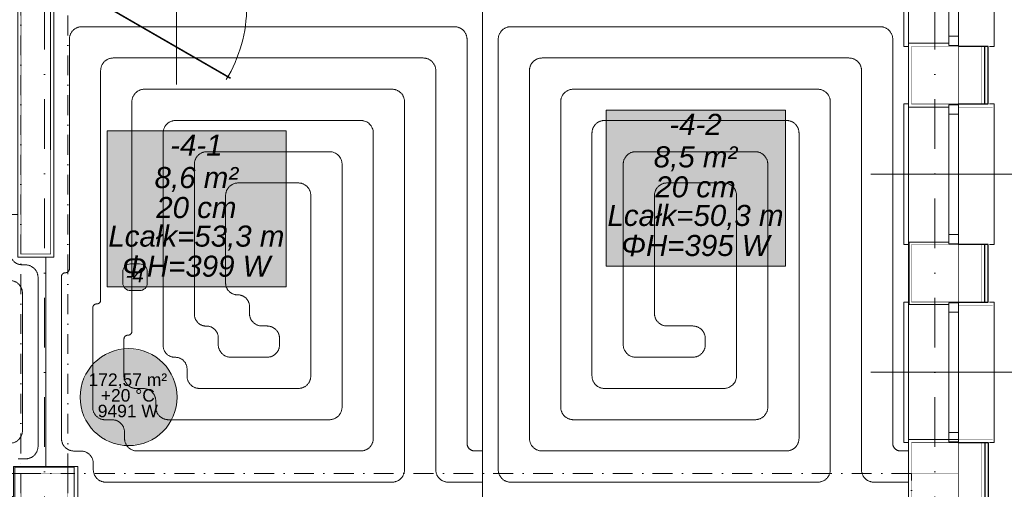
# Model space of a CAD drawing. Extents: x 4615668 to 9294084, y 16339 to 10688993.
# Tile 19 of 256: x 4716964 to 4717594, y 5343385 to 5343686. Entities that reach past the tile are written whole.
import ezdxf
from ezdxf.enums import TextEntityAlignment as Align
from ezdxf.lldxf.tags import DXFTag

# ---------------------------------------------------------------- set-up
doc = ezdxf.new("R2010")
doc.units = 0
doc.header["$MEASUREMENT"] = 0
doc.linetypes.add('DASHDOT', pattern=[25.4, 12.7, -6.35, 0, -6.35])
doc.linetypes.add('DASHED', pattern=[19.05, 12.7, -6.35])
for name, color, linetype, lineweight, true_color in [('IS_PG_Ch', 7, 'Continuous', 13, 0x008000), ('IS_Podłoga grzewczo-chłodząca', 7, 'Continuous', 5, 0x000000), ('IS_Pomieszczenie (Ręczne)', 7, 'Continuous', 5, 0x000000), ('IS_Pomieszczenie (Ręczne)_etykieta', 7, 'Continuous', 5, 0x000000), ('IS_Strefa podłóg', 7, 'Continuous', 13, 0x008000), ('IS_Strefa podłóg_etykieta', 7, 'Continuous', 5, 0x000000), ('IS_Wężownica OChP', 7, 'Continuous', 5, 0x800080)]:
    doc.layers.add(name, color=color, linetype=linetype, lineweight=lineweight, true_color=true_color)
doc.layers.add('MURY', color=7, linetype='Continuous')
doc.layers.add('STOLARKA', color=4, linetype='Continuous')
doc.layers.add('Osie', color=175, linetype='DASHDOT', lineweight=9)
doc.layers.add('Wymiar', color=7, linetype='Continuous', lineweight=9)
doc.styles.add('Arial_____', font='arial.ttf')
doc.styles.add('Arial__I__', font='ariali.ttf')
tags = doc.linetypes.add('DASH', pattern=[15, 10, -5]).pattern_tags.tags
tags[6:7] = [DXFTag(74, 4), DXFTag(75, 0), DXFTag(340, '0'), DXFTag(46, 0.0), DXFTag(50, 0.0), DXFTag(44, 0.0), DXFTag(45, 0.0)]
tags[4:5] = [DXFTag(74, 4), DXFTag(75, 0), DXFTag(340, '0'), DXFTag(46, 0.0), DXFTag(50, 0.0), DXFTag(44, 0.0), DXFTag(45, 0.0)]

# ---------------------------------------------------------------- blocks, each defined once
blk = doc.blocks.new('G$C772A7A8F')
at = {"layer": 'STOLARKA', "color": 5, "lineweight": 0}
blk.add_line((100, 45), (0, 45), dxfattribs=at)
for points in [[(24, 0), (21, 0), (21, 90), (24, 90)], [(76, 0), (79, 0), (79, 90), (76, 90)]]:
    blk.add_lwpolyline(points, dxfattribs=at)
for points in [[(56, 89.5), (56, 83.5), (50, 83.5), (50, 89.5)], [(56, 83.5), (56, 6.5), (50, 6.5), (50, 83.5)], [(56, 0.5), (56, 6.5), (50, 6.5), (50, 0.5)]]:
    blk.add_lwpolyline(points, close=True, dxfattribs=at)
blk = doc.blocks.new('G$C8361AC1F')
at = {"layer": 'STOLARKA', "color": 252, "linetype": 'Continuous', "lineweight": 0}
for p, q in [((50, 100), (50, 0)), ((5, 50), (95, 50))]:
    blk.add_line(p, q, dxfattribs=at)
at = {"layer": 'STOLARKA', "color": 252, "linetype": 'Continuous', "lineweight": 0, "const_width": 1}
blk.add_lwpolyline([(95, 50), (15.33, 96)], dxfattribs=at)
at = {"layer": 'STOLARKA', "color": 252, "linetype": 'Continuous', "lineweight": 0}
for points in [[(5, 40), (5, 50), (0, 50), (0, 40)], [(95, 40), (95, 50), (100, 50), (100, 40)]]:
    blk.add_lwpolyline(points, close=True, dxfattribs=at)
blk.add_arc((95, 50), 90, 148.72666, 180, dxfattribs=at)
blk = doc.blocks.new('G$C61CBF25F')
at = {"layer": 'Osie', "lineweight": 0, "ltscale": 2.5}
for p, q in [((855, 0), (855, 1880)), ((1425, 0), (1425, 1880))]:
    blk.add_line(p, q, dxfattribs=at)
blk = doc.blocks.new('G$CCAF8BBA6')
at = {"layer": 'MURY', "lineweight": 0, "ltscale": 40}
blk.add_line((863.92, 1577.87), (863.92, 1462.16), dxfattribs=at)
at = {"layer": 'MURY', "linetype": 'DASH', "lineweight": 0}
blk.add_line((864, 1510.06), (863.92, 1510.06), dxfattribs=at)
at = {"layer": 'MURY', "ltscale": 40, "const_width": 0.3}
for points in [[(864, 1395.53), (864, 1765), (845, 1765), (845, 1395.53)], [(1415, 1491.58), (1445, 1491.58), (1445, 1528.42), (1415, 1528.42)], [(1415, 1401.58), (1445, 1401.58), (1445, 1364.75), (1415, 1364.75)], [(1415, 1274.75), (1445, 1274.75), (1445, 1255), (1415, 1255)], [(845, 1225), (875, 1225), (875, 1255), (845, 1255)], [(1415, 1225), (1445, 1225), (1445, 1255), (1415, 1255)]]:
    blk.add_lwpolyline(points, close=True, dxfattribs=at)
at = {"layer": 'MURY', "linetype": 'DASHDOT', "lineweight": 0}
for points in [[(845, 1255), (875, 1255), (875, 1765), (845, 1765)], [(845, 1225), (325, 1225), (325, 1255), (845, 1255)], [(875, 1225), (1415, 1225), (1415, 1255), (875, 1255)]]:
    blk.add_lwpolyline(points, close=True, dxfattribs=at)
at = {"layer": 'MURY', "lineweight": 0, "ltscale": 40}
for points in [[(896, 1554), (896, 1551), (866, 1551), (866, 1393.53), (842.99, 1393.53), (843, 1699.37), (843, 1763), (822.5, 1763), (327, 1763), (327, 1754), (301, 1754)], [(1439, 1530.42), (1413, 1530.42), (1413, 1489.58), (1439, 1489.58)], [(1439, 1363.25), (1413.5, 1363.25), (1413.5, 1403.08), (1439, 1403.08)], [(1439, 603.25), (1413, 603.25), (1413, 1276.75), (1445, 1276.75)]]:
    blk.add_lwpolyline(points, dxfattribs=at)
for points, const_width in [([(1445, 1491.55), (1460, 1491.55), (1460, 1528.38), (1445, 1528.38)], 0.2), ([(1445, 1489.55), (1467, 1489.55), (1467, 1530.38), (1445, 1530.38)], 0.1), ([(1445, 1364.75), (1460, 1364.75), (1460, 1401.58), (1445, 1401.58)], 0.2), ([(1445, 1362.75), (1467, 1362.75), (1467, 1403.58), (1445, 1403.58)], 0.1), ([(1444.73, 1276.75), (1467, 1276.75), (1467, 603.25), (1445, 603.25)], 0.1)]:
    blk.add_lwpolyline(points, dxfattribs=dict(at, const_width=const_width))
at = {"layer": 'MURY', "lineweight": -3, "ltscale": 40}
for points in [[(1445, 1491.55), (1464, 1491.55), (1464, 1528.38), (1445, 1528.38)], [(1445.07, 1491.55), (1462, 1491.55), (1462, 1528.38), (1445, 1528.38)], [(1445, 1364.75), (1464, 1364.75), (1464, 1401.58), (1445, 1401.58)], [(1445.07, 1364.75), (1462, 1364.75), (1462, 1401.58), (1445, 1401.58)], [(1445, 1274.75), (1464, 1274.75), (1464, 605.25), (1445, 605.25)], [(1445, 1274.75), (1462, 1274.75), (1462, 605.25), (1445, 605.25)]]:
    blk.add_lwpolyline(points, dxfattribs=at)
at = {"layer": 'MURY', "lineweight": 0, "ltscale": 40}
blk.add_lwpolyline([(1445.25, 1274.75, 0.2, 0.2, 0), (1460, 1274.75, 0.2, 0.2, 0), (1459.88, 605.25, 0.2, 0.2, 0), (1444.88, 605.25, 0.2, 0.2, 0)], format="xyseb", dxfattribs=at)
blk.add_lwpolyline([(841, 1221), (879, 1221), (879, 1259), (841, 1259)], close=True, dxfattribs=at)
at = {"lineweight": 0, "ltscale": 40}
blk.add_blockref('G$C61CBF25F', (5, 0), dxfattribs=at)
at = {"layer": 'MURY', "lineweight": 0, "ltscale": 40, "xscale": -1, "rotation": 180}
for p in [(1389, 1618.42), (1389, 1491.58), (1389, 1364.75)]:
    blk.add_blockref('G$C772A7A8F', p, dxfattribs=at)
at = {"layer": 'MURY', "color": 251, "lineweight": 0, "ltscale": 40, "rotation": 179.9999999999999}
blk.add_blockref('G$C8361AC1F', (994.5, 1604), dxfattribs=at)

msp = doc.modelspace()

# ---------------------------------------------------------------- hatches: boundary and pattern name
at = {"layer": 'IS_Podłoga grzewczo-chłodząca', "lineweight": 50, "true_color": 0xffffff, "transparency": 33554687}
for points in [[(4717339.24, 5343528.43), (4717453.95, 5343528.43), (4717453.95, 5343628.26), (4717339.24, 5343628.26)], [(4717019.76, 5343515.18), (4717134.47, 5343515.18), (4717134.47, 5343615.01), (4717019.76, 5343615.01)]]:
    msp.add_hatch(color=7, dxfattribs=at).paths.add_polyline_path(points)
at = {"layer": 'IS_Pomieszczenie (Ręczne)_etykieta', "lineweight": 50, "true_color": 0xe4e4e4, "transparency": 33554687}
msp.add_hatch(color=254, dxfattribs=at).paths.add_polyline_path([(4717064.62, 5343444.48), (4717063.1, 5343454.07), (4717058.69, 5343462.73), (4717051.82, 5343469.6), (4717043.17, 5343474.01), (4717033.57, 5343475.53), (4717023.98, 5343474.01), (4717015.32, 5343469.6), (4717008.45, 5343462.73), (4717004.04, 5343454.07), (4717002.52, 5343444.48), (4717004.04, 5343434.89), (4717008.45, 5343426.23), (4717015.32, 5343419.36), (4717023.98, 5343414.95), (4717033.57, 5343413.43), (4717043.17, 5343414.95), (4717051.82, 5343419.36), (4717058.69, 5343426.23), (4717063.1, 5343434.89)])
at = {"layer": 'IS_Strefa podłóg_etykieta', "lineweight": 50, "true_color": 0xffffff, "transparency": 33554687}
msp.add_hatch(color=7, dxfattribs=at).paths.add_polyline_path([(4717034.86, 5343512.68), (4717040.53, 5343512.68), (4717043.03, 5343513.35), (4717044.87, 5343515.18), (4717045.53, 5343517.68), (4717045.53, 5343524.77), (4717044.87, 5343527.27), (4717043.03, 5343529.1), (4717040.53, 5343529.77), (4717034.86, 5343529.77), (4717032.36, 5343529.1), (4717030.53, 5343527.27), (4717029.86, 5343524.77), (4717029.86, 5343517.68), (4717030.53, 5343515.18), (4717032.36, 5343513.35)])

# ---------------------------------------------------------------- linework, layer by layer
at = {"layer": 'IS_PG_Ch', "extrusion": (0, -1.35614e-60, -1)}
msp.add_lwpolyline([(-4717000.95, 5343380.04), (-4717000.95, 5343399.99), (-4716980.58, 5343399.99), (-4716980.58, 5343534.15), (-4716985.67, 5343534.15), (-4716985.67, 5343691.62), (-4717237.67, 5343691.62), (-4717260.17, 5343691.62), (-4717260.17, 5343380.04)], close=True, dxfattribs=at)
at = {"layer": 'IS_PG_Ch', "extrusion": (0, 0, -1)}
msp.add_lwpolyline([(-4717532.67, 5343691.62), (-4717532.67, 5343380.04), (-4717260.17, 5343380.04), (-4717260.17, 5343691.62)], close=True, dxfattribs=at)
at = {"layer": 'IS_PG_Ch', "extrusion": (0, -6.47863e-60, -1)}
msp.add_lwpolyline([(-4716959.82, 5343399.99), (-4716959.82, 5343380.91), (-4716446.67, 5343380.91), (-4716446.67, 5343547.08), (-4716589.8, 5343547.08), (-4716589.8, 5343526.93), (-4716821.37, 5343526.93), (-4716821.37, 5343561.48), (-4716962.66, 5343561.48), (-4716962.66, 5343534.15), (-4716980.58, 5343534.15), (-4716980.58, 5343399.99)], close=True, dxfattribs=at)
at = {"layer": 'IS_Podłoga grzewczo-chłodząca'}
for points in [[(4717339.24, 5343528.43), (4717453.95, 5343528.43), (4717453.95, 5343628.26), (4717339.24, 5343628.26)], [(4717019.76, 5343515.18), (4717134.47, 5343515.18), (4717134.47, 5343615.01), (4717019.76, 5343615.01)]]:
    msp.add_lwpolyline(points, close=True, dxfattribs=at)
at = {"layer": 'IS_Pomieszczenie (Ręczne)', "extrusion": (0, 0, -1)}
msp.add_lwpolyline([(-4716446.67, 5343903.62), (-4716962.67, 5343903.62), (-4716962.66, 5343534.15), (-4716985.67, 5343534.15), (-4716985.67, 5343691.62), (-4717237.67, 5343691.62), (-4717237.67, 5343903.63), (-4717532.67, 5343903.75), (-4717532.67, 5342257.59), (-4716446.67, 5342257.62)], close=True, dxfattribs=at)
at = {"layer": 'IS_Pomieszczenie (Ręczne)_etykieta'}
msp.add_circle((4717033.57, 5343444.48), 31.05, dxfattribs=at)
at = {"layer": 'IS_Strefa podłóg', "extrusion": (0, 1.14008e-59, -1)}
msp.add_lwpolyline([(-4717532.67, 5343691.62), (-4717532.67, 5343380.04), (-4717000.95, 5343380.04), (-4717000.95, 5343399.99), (-4716980.58, 5343399.99), (-4716980.58, 5343534.15), (-4716985.67, 5343534.15), (-4716985.67, 5343691.62), (-4717237.67, 5343691.62)], close=True, dxfattribs=at)
at = {"layer": 'IS_Strefa podłóg', "extrusion": (0, 0, -1)}
msp.add_lwpolyline([(-4716980.58, 5343399.99), (-4716959.82, 5343399.99), (-4716959.82, 5343380.91), (-4716446.67, 5343380.91), (-4716446.67, 5343547.08), (-4716589.8, 5343547.08), (-4716589.8, 5343526.93), (-4716821.37, 5343526.93), (-4716821.37, 5343561.48), (-4716962.66, 5343561.48), (-4716962.66, 5343534.15), (-4716980.58, 5343534.15)], close=True, dxfattribs=at)
at = {"layer": 'IS_Strefa podłóg_etykieta'}
msp.add_lwpolyline([(4717034.86, 5343512.68), (4717040.53, 5343512.68, 0.414214), (4717045.53, 5343517.68), (4717045.53, 5343524.77, 0.414214), (4717040.53, 5343529.77), (4717034.86, 5343529.77, 0.414214), (4717029.86, 5343524.77), (4717029.86, 5343517.68, 0.414214)], format="xyb", close=True, dxfattribs=at)
at = {"layer": 'IS_Wężownica OChP', "color": 21, "linetype": 'DASHED', "ltscale": 70, "transparency": 33554687, "extrusion": (0, 0, -1)}
for points in [[(-4717260.17, 5343410.04), (-4717255.07, 5343410.04, 0.414214), (-4717250.17, 5343414.94), (-4717250.17, 5343673.62, -0.414214), (-4717242.17, 5343681.62), (-4717003.67, 5343681.62, -0.414214), (-4716995.67, 5343673.62), (-4716995.67, 5343526.64, 0.414214), (-4716993.18, 5343524.15), (-4716993.07, 5343524.15, -0.414214), (-4716990.58, 5343521.66), (-4716990.58, 5343417.99, -0.414214), (-4716998.58, 5343409.99), (-4717002.95, 5343409.99, 0.414214), (-4717010.95, 5343401.99), (-4717010.95, 5343398.04, -0.414214), (-4717018.95, 5343390.04), (-4717202.17, 5343390.04, -0.414214), (-4717210.17, 5343398.04), (-4717210.17, 5343633.62, -0.414214), (-4717202.17, 5343641.62), (-4717043.67, 5343641.62, -0.414214), (-4717035.67, 5343633.62), (-4717035.67, 5343486.64, 0.414214), (-4717033.17, 5343484.15), (-4717033.07, 5343484.15, -0.414214), (-4717030.58, 5343481.66), (-4717030.58, 5343457.99, -0.414214), (-4717038.58, 5343449.99), (-4717042.95, 5343449.99, 0.414214), (-4717050.95, 5343441.99), (-4717050.95, 5343438.04, -0.414214), (-4717058.95, 5343430.04), (-4717162.17, 5343430.04, -0.414214), (-4717170.17, 5343438.04), (-4717170.17, 5343593.62, -0.414213), (-4717162.17, 5343601.62), (-4717083.67, 5343601.62, -0.414214), (-4717075.67, 5343593.62), (-4717075.67, 5343497.49, -0.414214), (-4717083.16, 5343489.99), (-4717083.46, 5343489.99, 0.414214), (-4717090.95, 5343482.5), (-4717090.95, 5343478.04, -0.414214), (-4717098.95, 5343470.04), (-4717122.17, 5343470.04, -0.414214), (-4717130.17, 5343478.04), (-4717130.17, 5343482.04, -0.414214), (-4717122.17, 5343490.04), (-4717118.95, 5343490.04, 0.414214), (-4717110.95, 5343498.04), (-4717110.95, 5343502.5, -0.414214), (-4717103.46, 5343509.99), (-4717103.16, 5343509.99, 0.414214), (-4717095.67, 5343517.49), (-4717095.67, 5343573.62, 0.414214), (-4717103.67, 5343581.62), (-4717142.17, 5343581.62, 0.414214), (-4717150.17, 5343573.62), (-4717150.17, 5343458.04, 0.414214), (-4717142.17, 5343450.04), (-4717078.95, 5343450.04, 0.414214), (-4717070.95, 5343458.04), (-4717070.95, 5343462.5, -0.414214), (-4717063.46, 5343469.99), (-4717063.16, 5343469.99, 0.414214), (-4717055.67, 5343477.49), (-4717055.67, 5343613.62, 0.414214), (-4717063.67, 5343621.62), (-4717182.17, 5343621.62, 0.414213), (-4717190.17, 5343613.62), (-4717190.17, 5343418.04, 0.414214), (-4717182.17, 5343410.04), (-4717038.95, 5343410.04, 0.414214), (-4717030.95, 5343418.04), (-4717030.95, 5343421.99, -0.414214), (-4717022.95, 5343429.99), (-4717018.58, 5343429.99, 0.414214), (-4717010.58, 5343437.99), (-4717010.58, 5343501.66, 0.414214), (-4717013.07, 5343504.15), (-4717013.18, 5343504.15, -0.414214), (-4717015.67, 5343506.64), (-4717015.67, 5343653.62, 0.414214), (-4717023.67, 5343661.62), (-4717222.17, 5343661.62, 0.414214), (-4717230.17, 5343653.62), (-4717230.17, 5343398.04, -0.414214), (-4717238.17, 5343390.04), (-4717260.17, 5343390.04)], [(-4717532.67, 5343410.04), (-4717527.57, 5343410.04, 0.414214), (-4717522.67, 5343414.94), (-4717522.67, 5343673.62, -0.414214), (-4717514.67, 5343681.62), (-4717278.17, 5343681.62, -0.414214), (-4717270.17, 5343673.62), (-4717270.17, 5343398.04, -0.414214), (-4717278.17, 5343390.04), (-4717474.67, 5343390.04, -0.414214), (-4717482.67, 5343398.04), (-4717482.67, 5343633.62, -0.414214), (-4717474.67, 5343641.62), (-4717318.17, 5343641.62, -0.414214), (-4717310.17, 5343633.62), (-4717310.17, 5343438.04, -0.414214), (-4717318.17, 5343430.04), (-4717434.67, 5343430.04, -0.414214), (-4717442.67, 5343438.04), (-4717442.67, 5343593.62, -0.414214), (-4717434.67, 5343601.62), (-4717358.17, 5343601.62, -0.414214), (-4717350.17, 5343593.62), (-4717350.17, 5343478.04, -0.414214), (-4717358.17, 5343470.04), (-4717394.67, 5343470.04, -0.414214), (-4717402.67, 5343478.04), (-4717402.67, 5343482.04, -0.414214), (-4717394.67, 5343490.04), (-4717378.17, 5343490.04, 0.414214), (-4717370.17, 5343498.04), (-4717370.17, 5343573.62, 0.414214), (-4717378.17, 5343581.62), (-4717414.67, 5343581.62, 0.414214), (-4717422.67, 5343573.62), (-4717422.67, 5343458.04, 0.414213), (-4717414.67, 5343450.04), (-4717338.17, 5343450.04, 0.414214), (-4717330.17, 5343458.04), (-4717330.17, 5343613.62, 0.414214), (-4717338.17, 5343621.62), (-4717454.67, 5343621.62, 0.414214), (-4717462.67, 5343613.62), (-4717462.67, 5343418.04, 0.414214), (-4717454.67, 5343410.04), (-4717298.17, 5343410.04, 0.414214), (-4717290.17, 5343418.04), (-4717290.17, 5343653.62, 0.414214), (-4717298.17, 5343661.62), (-4717494.67, 5343661.62, 0.414214), (-4717502.67, 5343653.62), (-4717502.67, 5343398.04, -0.414214), (-4717510.67, 5343390.04), (-4717532.67, 5343390.04)], [(-4716962.82, 5343404.99), (-4716967.58, 5343404.99, -0.414214), (-4716975.58, 5343412.99), (-4716975.58, 5343521.15, -0.414214), (-4716967.58, 5343529.15), (-4716965.66, 5343529.15, 0.414219), (-4716957.66, 5343537.15)], [(-4716957.58, 5343519.15, 0.414214), (-4716965.58, 5343511.15), (-4716965.58, 5343422.99, 0.414214), (-4716957.58, 5343414.99)]]:
    msp.add_lwpolyline(points, format="xyb", dxfattribs=at)

# ---------------------------------------------------------------- block references
at = {"layer": 'Wymiar', "lineweight": 0, "ltscale": 40}
msp.add_blockref('G$CCAF8BBA6', (4716119.67, 5342140.62), dxfattribs=at)

# ---------------------------------------------------------------- texts
at = {"layer": 'IS_Podłoga grzewczo-chłodząca', "color": 96, "true_color": 0x008000, "transparency": 33554687, "style": 'Arial__I__'}
for s, p in [('-4-2', (4717396.42, 5343608.33)), ('-4-1', (4717076.93, 5343595.08)), ('20 cm', (4717396.42, 5343568.33)), ('20 cm', (4717076.93, 5343555.08))]:
    msp.add_text(s, height=13.5, dxfattribs=at).set_placement(p, align=Align.BOTTOM_CENTER)
for s, p in [('8,5 m²', (4717396.42, 5343598.33)), ('8,6 m²', (4717076.93, 5343585.08)), ('Lcałk=50,3 m', (4717396.42, 5343560.83)), ('Lcałk=53,3 m', (4717076.93, 5343547.58))]:
    msp.add_text(s, height=13.5, dxfattribs=at).set_placement(p, align=Align.MIDDLE_CENTER)
for s, p in [('ΦH=395 W', (4717396.42, 5343548.33)), ('ΦH=399 W', (4717076.93, 5343535.08))]:
    msp.add_text(s, height=13.5, dxfattribs=at).set_placement(p, align=Align.TOP_CENTER)
at = {"layer": 'IS_Pomieszczenie (Ręczne)_etykieta', "style": 'Arial_____'}
for s, p in [('172,57 m²', (4717033.06, 5343455.64)), ('+20 °C', (4717033.06, 5343445.64)), ('9491 W', (4717033.06, 5343435.64))]:
    msp.add_text(s, height=8, dxfattribs=at).set_placement(p, align=Align.MIDDLE_CENTER)
at = {"layer": 'IS_Strefa podłóg_etykieta', "color": 96, "true_color": 0x008000, "transparency": 33554687, "style": 'Arial__I__'}
msp.add_text('-4', height=9.375, dxfattribs=at).set_placement((4717037.49, 5343522.58), align=Align.MIDDLE_CENTER)

doc.saveas('drawing.dxf')
